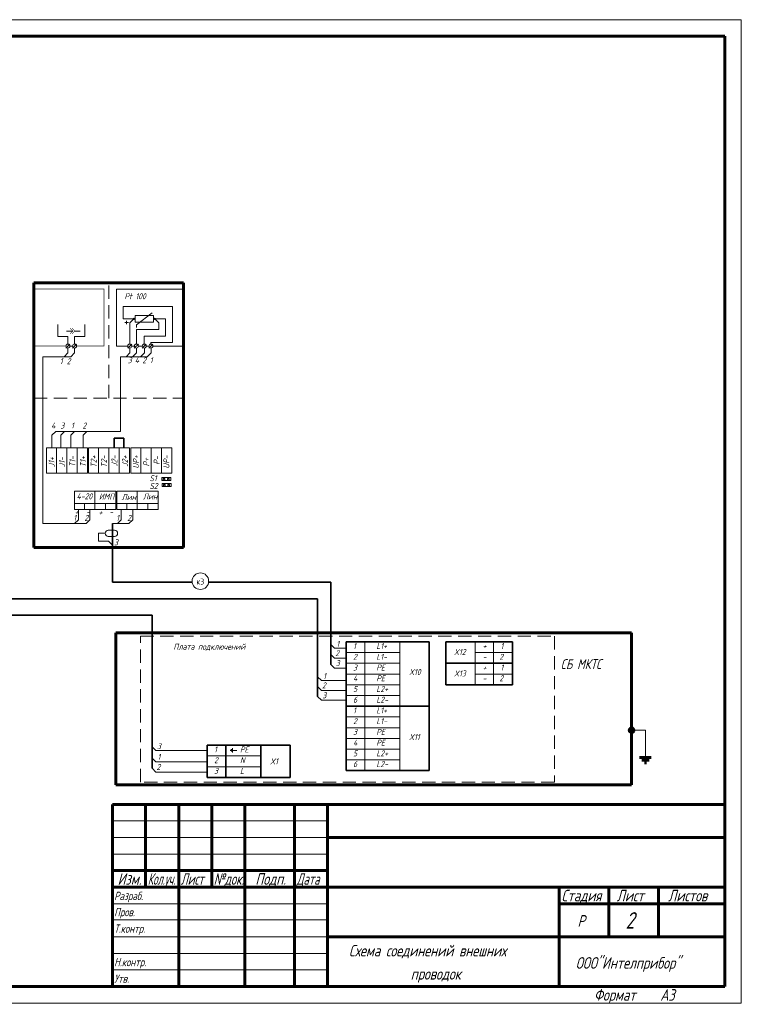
# Model space of a CAD drawing. Header units: millimetres. Extents: x 0 to 840, y 0 to 297.
# Tile 3 of 3: x 622 to 840, y 0 to 297. Entities that reach past the tile are written whole.
import ezdxf

# ---------------------------------------------------------------- set-up
doc = ezdxf.new("R2010")
doc.units = ezdxf.units.MM
for name, pattern in [('K5LT32768', [0]), ('K5LT32769', [0]), ('K5LT32770', [6, 4, -2]), ('K5LT_BASIC', [0]), ('K5LT_DASHED', [6, 4, -2]), ('K5LT_THIN', [0])]:
    doc.linetypes.add(name, pattern=pattern)
doc.layers.add('FOR', color=7, linetype='Continuous', true_color=0xffffff)
doc.layers.add('Системный слой', color=7, linetype='Continuous')
doc.styles.add('KTEXTSTYLE', font='gost_au.shx', dxfattribs={"width": 0.96, "height": 5})

# ---------------------------------------------------------------- blocks, each defined once
blk = doc.blocks.new('U19')
at = {"layer": 'Системный слой', "true_color": 0xffffff}
h = blk.add_hatch(color=7, dxfattribs=at)
h.paths.add_polyline_path([(807.34, 82.89), (806.34, 81.9), (806.84, 81.7), (807.34, 81.9), (807.54, 82.4)])
h.paths.add_polyline_path([(806.34, 81.9), (807.34, 82.89), (806.84, 83.1), (806.34, 82.89), (806.14, 82.4)])
at = {"layer": 'Системный слой', "color": 5, "linetype": 'K5LT_BASIC', "lineweight": 60, "true_color": 0x0000ff}
for p, q in [((806.14, 81.7), (807.54, 83.1)), ((809.27, 74.21), (812.78, 74.21)), ((809.92, 73.39), (812.13, 73.39)), ((810.71, 72.6), (811.34, 72.6))]:
    blk.add_line(p, q, dxfattribs=at)
at = {"layer": 'Системный слой', "color": 7, "linetype": 'K5LT_THIN', "lineweight": 18}
for p in [(807.54, 82.4), (811.02, 74.71)]:
    blk.add_line(p, (811.02, 82.4), dxfattribs=at)
at = {"layer": 'Системный слой', "color": 5, "linetype": 'K5LT_BASIC', "lineweight": 60, "true_color": 0x0000ff}
blk.add_circle((806.84, 82.4), 0.701, dxfattribs=at)
blk = doc.blocks.new('U32')
at = {"layer": 'Системный слой', "color": 7, "linetype": 'K5LT_THIN', "lineweight": 18}
for p, q in [((648.73, 142.83), (650.62, 142.83)), ((648.73, 140.96), (650.62, 140.96))]:
    blk.add_line(p, q, dxfattribs=at)
for centre, start, end in [((648.73, 141.89), 90, 270), ((650.62, 141.89), 270, 90)]:
    blk.add_arc(centre, 0.934, start, end, dxfattribs=at)
blk = doc.blocks.new('U33')
at = {"layer": 'Системный слой', "color": 7, "linetype": 'K5LT_THIN', "lineweight": 18}
for p, q in [((638, 202.98), (636.12, 202.98)), ((640.2, 202.98), (638.6, 202.98))]:
    blk.add_line(p, q, dxfattribs=at)
at = {"layer": 'Системный слой', "color": 7, "linetype": 'K5LT_THIN', "const_width": 0.18}
for points in [[(637.15, 202.13), (638, 202.98), (637.15, 203.83)], [(637.75, 202.13), (638.6, 202.98), (637.75, 203.83)]]:
    blk.add_lwpolyline(points, dxfattribs=at)

msp = doc.modelspace()

# ---------------------------------------------------------------- linework, layer by layer
at = {"color": 7, "linetype": 'K5LT_THIN', "lineweight": 18}
for p, q in [((420, 297), (840, 297)), ((650, 55), (715, 55)), ((650, 50), (715, 50)), ((650, 45), (715, 45)), ((650, 30), (715, 30)), ((650, 25.18), (715, 25.18)), ((650, 20), (715, 20)), ((650, 15), (715, 15)), ((650, 10), (715, 10)), ((840, 0), (420, 0))]:
    msp.add_line(p, q, dxfattribs=at)
at = {"color": 5, "linetype": 'K5LT_BASIC', "lineweight": 60, "true_color": 0x0000ff}
for p, q in [((440, 292), (835, 292)), ((835, 292), (835, 5)), ((650, 60), (835, 60)), ((650, 5), (650, 60)), ((660, 55), (660, 60)), ((670, 5), (670, 60)), ((680, 55), (680, 60)), ((690, 5), (690, 60)), ((705, 5), (705, 60)), ((715, 5), (715, 60)), ((660, 50), (660, 55)), ((680, 50), (680, 55)), ((660, 45), (660, 50)), ((680, 45), (680, 50)), ((715, 50), (785, 50)), ((785, 50), (835, 50)), ((660, 40), (660, 45)), ((680, 40), (680, 45)), ((650, 40), (670, 40)), ((660, 35), (660, 40)), ((670, 40), (690, 40)), ((680, 35), (680, 40)), ((690, 40), (705, 40)), ((705, 40), (715, 40)), ((650, 35), (670, 35)), ((670, 35), (690, 35)), ((690, 35), (705, 35)), ((705, 35), (715, 35)), ((715, 35), (785, 35)), ((785, 35), (835, 35)), ((785, 20), (785, 35)), ((800, 20), (800, 35)), ((815, 20), (815, 35)), ((785, 30), (800, 30)), ((800, 30), (815, 30)), ((815, 30), (835, 30)), ((715, 20), (785, 20)), ((785, 5), (785, 20)), ((785, 20), (835, 20)), ((835, 5), (440, 5))]:
    msp.add_line(p, q, dxfattribs=at)
at = {"layer": 'FOR', "color": 7, "linetype": 'K5LT_THIN', "lineweight": 18}
msp.add_line((840, 0), (840, 297), dxfattribs=at)
at = {"layer": 'Системный слой', "color": 5, "linetype": 'K5LT_BASIC', "lineweight": 60, "true_color": 0x0000ff}
for p, q in [((626.26, 217.55), (671.48, 217.55)), ((626.26, 137.56), (626.26, 217.55)), ((671.48, 217.55), (671.48, 137.56)), ((671.48, 198.44), (671.48, 215.66)), ((671.48, 137.56), (626.26, 137.56)), ((651.01, 111.84), (651.01, 65.88)), ((806.84, 111.84), (651.01, 111.84)), ((806.84, 65.88), (806.84, 111.84)), ((651.01, 65.88), (806.84, 65.88))]:
    msp.add_line(p, q, dxfattribs=at)
at = {"layer": 'Системный слой', "color": 7, "linetype": 'K5LT_DASHED', "lineweight": 18}
for p, q in [((648.87, 182.74), (648.87, 217.55)), ((626.26, 182.74), (671.48, 182.74))]:
    msp.add_line(p, q, dxfattribs=at)
at = {"layer": 'Системный слой', "color": 7, "linetype": 'K5LT_THIN', "lineweight": 18}
for p, q in [((651.18, 215.66), (651.18, 198.44)), ((671.48, 215.66), (651.18, 215.66)), ((653.18, 206.63), (653.18, 210.36)), ((653.18, 210.36), (668.15, 210.36)), ((657.2, 204.83), (662.01, 208.44)), ((668.15, 210.36), (668.15, 199.54)), ((656.8, 206.63), (653.18, 206.63)), ((653.71, 205.54), (654.78, 205.54)), ((654.25, 205), (654.25, 206.08)), ((656.39, 206.63), (655.19, 205.43)), ((655.19, 205.43), (655.19, 199.04)), ((656.8, 207.64), (662.41, 207.64)), ((656.8, 205.63), (656.8, 207.64)), ((662.41, 205.63), (656.8, 205.63)), ((662.41, 207.64), (662.41, 205.63)), ((662.41, 206.63), (666.03, 206.63)), ((662.81, 206.63), (664.02, 205.43)), ((664.02, 205.43), (664.02, 203.42)), ((666.03, 206.63), (666.03, 201.42)), ((633.45, 204.95), (633.45, 201.35)), ((641.59, 204.95), (641.59, 201.35)), ((657.2, 204.83), (657.2, 204.04)), ((664.02, 203.42), (657.2, 203.42)), ((657.2, 203.42), (657.2, 199.02)), ((636.51, 201.35), (633.45, 201.35)), ((636.51, 201.35), (636.51, 199.04)), ((638.53, 201.35), (638.53, 199.04)), ((638.53, 201.35), (641.59, 201.35)), ((666.03, 201.42), (659.6, 201.42)), ((659.6, 201.42), (659.6, 199.02)), ((661.61, 199.54), (661.61, 199.01)), ((668.15, 199.54), (661.61, 199.54)), ((636.53, 196.34), (635.38, 195.19)), ((635.91, 197.82), (637.11, 199.02)), ((636.53, 197.82), (636.53, 196.34)), ((637.11, 198.44), (637.92, 198.44)), ((638.53, 196.34), (637.38, 195.19)), ((637.92, 197.84), (639.13, 199.04)), ((638.53, 197.84), (638.53, 196.34)), ((651.18, 198.44), (654.61, 198.44)), ((655.27, 196.37), (654.09, 195.19)), ((654.61, 197.84), (655.81, 199.04)), ((655.27, 197.84), (655.27, 196.37)), ((655.81, 198.44), (656.59, 198.44)), ((657.25, 196.35), (656.07, 195.17)), ((656.59, 197.82), (657.8, 199.02)), ((657.25, 197.82), (657.25, 196.35)), ((657.8, 198.44), (658.98, 198.44)), ((659.63, 196.34), (658.46, 195.17)), ((658.98, 197.81), (660.18, 199.02)), ((659.63, 197.82), (659.63, 196.34)), ((660.18, 198.44), (660.98, 198.44)), ((661.67, 196.34), (660.49, 195.16)), ((660.97, 197.81), (662.18, 199.01)), ((661.67, 197.81), (661.67, 196.34)), ((662.18, 198.44), (671.48, 198.44)), ((637.38, 195.19), (628.91, 195.19)), ((628.91, 144.86), (628.91, 195.19)), ((652.45, 172.66), (652.45, 195.19)), ((660.52, 195.19), (652.45, 195.19)), ((631.69, 171.52), (632.83, 172.66)), ((652.45, 172.66), (632.83, 172.66)), ((634.37, 171.52), (635.51, 172.66)), ((637.41, 171.52), (638.55, 172.66)), ((641.14, 171.52), (642.28, 172.66)), ((631.69, 167.73), (631.69, 171.52)), ((634.37, 167.73), (634.37, 171.52)), ((637.41, 167.73), (637.41, 171.52)), ((641.14, 167.73), (641.14, 171.52)), ((664.87, 157.78), (664.87, 158.75)), ((664.87, 158.75), (667.64, 158.75)), ((667.64, 157.78), (664.87, 157.78)), ((665.33, 158.47), (665.33, 158)), ((665.79, 158.47), (665.33, 158.47)), ((665.33, 158), (665.79, 158)), ((665.79, 158), (665.79, 158.47)), ((666.65, 158.47), (666.65, 158)), ((667.11, 158.47), (666.65, 158.47)), ((666.65, 158), (667.11, 158)), ((667.11, 158), (667.11, 158.47)), ((667.64, 158.75), (667.64, 157.78)), ((664.97, 155.97), (664.97, 156.95)), ((664.97, 156.95), (667.74, 156.95)), ((667.74, 155.97), (664.97, 155.97)), ((665.9, 156.66), (665.43, 156.66)), ((665.43, 156.66), (665.43, 156.2)), ((665.43, 156.2), (665.9, 156.2)), ((665.9, 156.2), (665.9, 156.66)), ((667.22, 156.66), (666.75, 156.66)), ((666.75, 156.66), (666.75, 156.2)), ((666.75, 156.2), (667.22, 156.2)), ((667.22, 156.2), (667.22, 156.66)), ((667.74, 156.95), (667.74, 155.97)), ((639.69, 149.06), (639.69, 146)), ((643.14, 149.06), (643.14, 146)), ((652.64, 149.06), (652.64, 146)), ((656.1, 149.06), (656.1, 146)), ((639.69, 146), (638.54, 144.86)), ((643.14, 146), (642, 144.86)), ((652.64, 146), (651.5, 144.86)), ((656.1, 146), (654.95, 144.86)), ((642, 144.86), (628.91, 144.86)), ((642, 144.86), (637, 144.86)), ((654.95, 144.86), (649.95, 144.86)), ((647.79, 141.89), (645.73, 141.89)), ((645.73, 141.89), (645.73, 139.49)), ((648.81, 139.49), (645.73, 139.49)), ((648.81, 139.49), (649.95, 138.35)), ((715.98, 108.3), (717.12, 107.16)), ((720.6, 107.16), (717.12, 107.16)), ((715.98, 105.3), (717.12, 104.16)), ((720.6, 104.16), (717.12, 104.16)), ((715.98, 102.3), (717.12, 101.16)), ((720.6, 101.16), (717.12, 101.16)), ((711.98, 98.58), (713.12, 97.44)), ((711.98, 95.58), (713.12, 94.44)), ((720.6, 97.44), (713.12, 97.44)), ((711.98, 92.58), (713.12, 91.44)), ((720.6, 94.44), (713.12, 94.44)), ((720.6, 91.44), (713.12, 91.44)), ((661.98, 77.4), (663.12, 76.26)), ((678.6, 76.26), (663.12, 76.26)), ((685.68, 76.33), (685.68, 76.44)), ((685.68, 76.33), (685.68, 76.21)), ((685.94, 76.33), (685.94, 76.66)), ((685.94, 76.33), (685.94, 76)), ((686.23, 76.33), (686.23, 76.99)), ((686.23, 76.33), (686.23, 75.67)), ((687.56, 76.33), (686.23, 76.33)), ((661.98, 74), (663.12, 72.86)), ((678.6, 72.86), (663.12, 72.86)), ((661.98, 70.94), (663.12, 69.79)), ((678.6, 69.79), (663.12, 69.79))]:
    msp.add_line(p, q, dxfattribs=at)
at = {"layer": 'Системный слой', "color": 7, "linetype": 'K5LT32768', "lineweight": 35}
for p, q in [((650.45, 167.73), (650.45, 170.62)), ((650.45, 170.62), (653.41, 170.62)), ((653.41, 170.62), (653.41, 167.73)), ((649.95, 144.86), (649.95, 127.14)), ((649.95, 127.14), (674.06, 127.14)), ((679.03, 127.14), (715.98, 127.14)), ((715.98, 127.14), (715.98, 102.3)), ((537.75, 122.14), (711.98, 122.14)), ((711.98, 122.14), (711.98, 92.58)), ((545.01, 117.14), (661.98, 117.14)), ((661.98, 117.14), (661.98, 70.94)), ((745.71, 109.1), (720.6, 109.1)), ((720.6, 70.22), (720.6, 109.1)), ((745.71, 70.22), (745.71, 109.1)), ((750.71, 109.1), (770.82, 109.1)), ((750.71, 96.14), (750.71, 109.1)), ((770.82, 96.14), (770.82, 109.1)), ((750.71, 102.62), (770.82, 102.62)), ((750.71, 96.14), (770.82, 96.14)), ((720.6, 89.66), (745.71, 89.66)), ((678.6, 68.16), (678.6, 77.88)), ((678.6, 77.88), (703.71, 77.88)), ((684.27, 77.88), (684.27, 68.16)), ((694.8, 77.88), (694.8, 68.16)), ((703.71, 68.16), (703.71, 77.88)), ((745.71, 70.22), (720.6, 70.22)), ((703.71, 68.16), (678.6, 68.16))]:
    msp.add_line(p, q, dxfattribs=at)
at = {"layer": 'Системный слой', "color": 18, "linetype": 'K5LT32769', "lineweight": 15, "true_color": 0x010101}
for p, q in [((630.06, 167.73), (642.43, 167.73)), ((630.06, 167.71), (630.06, 160.05)), ((633.04, 167.73), (633.04, 160.03)), ((636.16, 167.73), (636.16, 160.03)), ((639.29, 167.73), (639.29, 160.03)), ((642.43, 167.73), (642.43, 160.03)), ((642.77, 167.73), (655.14, 167.73)), ((642.77, 167.71), (642.77, 160.05)), ((645.75, 167.73), (645.75, 160.03)), ((648.87, 167.73), (648.87, 160.03)), ((652.01, 167.73), (652.01, 160.03)), ((655.14, 167.73), (655.14, 160.03)), ((655.54, 167.72), (667.9, 167.72)), ((655.54, 167.7), (655.54, 160.04)), ((658.52, 167.72), (658.52, 160.02)), ((661.63, 167.72), (661.63, 160.02)), ((664.77, 167.72), (664.77, 160.02)), ((667.9, 167.72), (667.9, 160.02)), ((630.06, 160.03), (642.43, 160.03)), ((642.77, 160.03), (655.14, 160.03)), ((655.54, 160.02), (667.9, 160.02)), ((638.54, 149.06), (638.54, 154.61)), ((638.54, 154.61), (651.04, 154.61)), ((644.66, 154.61), (644.66, 149.06)), ((651.04, 154.61), (651.04, 149.06)), ((651.32, 154.61), (663.83, 154.61)), ((651.32, 149.06), (651.32, 154.61)), ((657.45, 154.61), (657.45, 149.06)), ((663.83, 154.61), (663.83, 149.06)), ((651.04, 150.93), (638.54, 150.93)), ((651.04, 149.06), (638.54, 149.06)), ((641.58, 150.93), (641.58, 149.06)), ((647.86, 150.93), (647.86, 149.05)), ((663.83, 150.93), (651.32, 150.93)), ((663.83, 149.06), (651.32, 149.06)), ((654.37, 150.93), (654.37, 149.06)), ((660.65, 150.93), (660.65, 149.05)), ((726.27, 109.1), (726.27, 70.22)), ((736.8, 109.1), (736.8, 99.38)), ((770.82, 109.1), (759.62, 109.1)), ((759.62, 109.1), (759.62, 102.62)), ((765.15, 109.1), (765.15, 96.14)), ((736.8, 105.86), (720.6, 105.86)), ((759.62, 105.86), (770.82, 105.86)), ((736.8, 102.62), (720.6, 102.62)), ((750.71, 102.62), (770.82, 102.62)), ((770.82, 102.62), (759.62, 102.62)), ((759.62, 102.62), (759.62, 96.14)), ((720.6, 99.38), (736.8, 99.38)), ((736.8, 99.38), (720.6, 99.38)), ((736.8, 99.38), (736.8, 89.66)), ((759.62, 99.38), (770.82, 99.38)), ((736.8, 96.14), (720.6, 96.14)), ((736.8, 92.9), (720.6, 92.9)), ((736.8, 89.66), (720.6, 89.66)), ((736.8, 89.66), (736.8, 79.94)), ((736.8, 86.42), (720.6, 86.42)), ((736.8, 83.18), (720.6, 83.18)), ((736.8, 79.94), (720.6, 79.94)), ((736.8, 79.94), (736.8, 70.22)), ((694.8, 74.64), (678.6, 74.64)), ((736.8, 76.7), (720.6, 76.7)), ((694.8, 71.4), (678.6, 71.4)), ((736.8, 73.46), (720.6, 73.46))]:
    msp.add_line(p, q, dxfattribs=at)
at = {"layer": 'Системный слой', "color": 5, "linetype": 'K5LT32770', "lineweight": 15, "true_color": 0x0000ff}
for p, q in [((658.44, 110.77), (783.55, 110.77)), ((658.44, 66.77), (658.44, 110.77)), ((783.55, 110.77), (783.55, 66.77)), ((783.55, 66.77), (658.44, 66.77))]:
    msp.add_line(p, q, dxfattribs=at)
at = {"layer": 'Системный слой', "color": 7, "linetype": 'K5LT_THIN', "const_width": 0.18}
for points in [[(635.91, 198.44), (626.26, 198.44), (626.26, 215.66), (647.4, 215.66), (647.4, 198.44), (639.13, 198.44)], [(637.92, 198.44), (637.11, 198.44)], [(637.92, 198.44), (637.11, 198.44)], [(647.4, 198.44), (639.13, 198.44)]]:
    msp.add_lwpolyline(points, dxfattribs=at)
at = {"layer": 'Системный слой', "color": 7, "linetype": 'K5LT_THIN', "lineweight": 18}
for centre, radius in [((656.39, 206.63), 0.201), ((662.81, 206.63), 0.201), ((636.51, 198.42), 0.602), ((638.53, 198.44), 0.602), ((655.21, 198.44), 0.602), ((657.2, 198.42), 0.602), ((659.58, 198.42), 0.602), ((661.58, 198.41), 0.602)]:
    msp.add_circle(centre, radius, dxfattribs=at)
msp.add_arc((676.55, 127.42), 2.5, 0, 360, dxfattribs=at)

# ---------------------------------------------------------------- block references
at = {"layer": 'Системный слой'}
for name in ['U33', 'U32', 'U19']:
    msp.add_blockref(name, (0, 0), dxfattribs=at)

# ---------------------------------------------------------------- texts
at = {"color": 7, "char_height": 2.5, "attachment_point": 1, "style": 'KTEXTSTYLE'}
for s, insert in [('\\H3.5;\\W0.965;\\Q15;\\Q15;Изм.', (651.53, 39.23)), ('\\H3.5;\\W0.965;\\Q15;\\Q15;\\W0.735;Кол.уч.', (660.65, 39.23)), ('\\H3.5;\\W0.965;\\Q15;\\Q15;\\W0.816;Лист', (670.6, 39.23)), ('\\H3.5;\\W0.965;\\Q15;\\Q15;\\W0.859;№док.', (680.57, 39.23)), ('\\H3.5;\\W0.965;\\Q15;\\Q15;Подп.', (693.15, 39.23)), ('\\H3.5;\\W0.965;\\Q15;\\Q15;\\W0.816;Дата', (705.6, 39.23)), ('\\H3.5;\\W0.965;\\Q15;\\Q15;\\H2.50;Разраб.', (650.5, 33.63)), ('\\H3.5;\\W0.965;\\Q15;\\Q15;Стадия', (785.66, 34.23)), ('\\H3.5;\\W0.965;\\Q15;\\Q15;Лист', (802.33, 34.23)), ('\\H3.5;\\W0.965;\\Q15;\\Q15;Листов', (817.88, 34.23)), ('\\H3.5;\\W0.965;\\Q15;\\Q15;\\H2.50;Пров.', (650.5, 28.73)), ('\\H3.5;\\W0.965;\\Q15;\\Q15;\\H5.00;2', (805, 27.47)), ('\\H3.5;\\W0.965;\\Q15;\\Q15;Р', (790.52, 26.58)), ('\\H3.5;\\W0.965;\\Q15;\\Q15;\\H2.50;Т.контр.', (650.5, 23.73)), ('\\H3.5;\\W0.965;\\Q15;\\Q15;Схема соединений внешних', (721.44, 17.58)), ('\\H3.5;\\W0.965;\\Q15;\\Q15;\\H2.50;Н.контр.', (650.5, 13.63)), ('\\H3.5;\\W0.965;\\Q15;\\Q15;ООО"Интелприбор"', (789.96, 13.88)), ('\\H3.5;\\W0.965;\\Q15;\\Q15;проводок', (740.1, 10.58)), ('\\H3.5;\\W0.965;\\Q15;\\Q15;\\H2.50;Утв.', (650.5, 8.63)), ('\\H3.5;\\W0.965;\\Q15;\\Q15;Формат', (795.5, 4.23)), ('\\H3.5;\\W0.965;\\Q15;\\Q15;A3', (815.5, 4.23))]:
    msp.add_mtext(s, dxfattribs=dict(at, insert=insert))
at = {"layer": 'Системный слой', "color": 7, "char_height": 2.5, "attachment_point": 1, "style": 'KTEXTSTYLE'}
for s, insert in [('\\H3.5;\\W0.965;\\Q15;\\Q15;\\H1.80;Pt 100', (653.6, 214.38)), ('\\H3.5;\\W0.965;\\Q15;\\Q15;\\H1.80;1', (634.08, 194.79)), ('\\H3.5;\\W0.965;\\Q15;\\Q15;\\H1.80;2', (636.16, 194.76)), ('\\H3.5;\\W0.965;\\Q15;\\Q15;\\H1.80;3', (654.58, 195.06)), ('\\H3.5;\\W0.965;\\Q15;\\Q15;\\H1.80;4', (656.73, 195.06)), ('\\H3.5;\\W0.965;\\Q15;\\Q15;\\H1.80;2', (659.01, 195.06)), ('\\H3.5;\\W0.965;\\Q15;\\Q15;\\H1.80;1', (661.27, 195.06)), ('\\H3.5;\\W0.965;\\Q15;\\Q15;\\H1.80;4', (631.46, 175.32)), ('\\H3.5;\\W0.965;\\Q15;\\Q15;\\H1.80;3', (634.26, 175.32)), ('\\H3.5;\\W0.965;\\Q15;\\Q15;\\H1.80;1', (637.46, 175.32)), ('\\H3.5;\\W0.965;\\Q15;\\Q15;\\H1.80;2', (640.93, 175.32)), ('\\H3.5;\\W0.965;\\Q15;\\Q15;\\H1.80;S1', (661.17, 159.41)), ('\\H3.5;\\W0.965;\\Q15;\\Q15;\\H1.80;S2', (661.16, 157.07)), ('\\H3.5;\\W0.965;\\Q15;\\Q15;\\H1.80;4-20', (639.15, 153.96)), ('\\H3.5;\\W0.965;\\Q15;\\Q15;\\H1.80;ИМП', (645.89, 153.87)), ('\\H3.5;\\W0.965;\\Q15;\\Q15;\\H1.80;Лин', (652.75, 153.72)), ('\\H3.5;\\W0.965;\\Q15;\\Q15;\\H1.80;Лин', (659.2, 153.9)), ('\\H3.5;\\W0.965;\\Q15;\\Q15;\\H1.80;+', (638.54, 149.24)), ('\\H3.5;\\W0.965;\\Q15;\\Q15;\\H1.80;+', (645.76, 149.12)), ('\\H3.5;\\W0.965;\\Q15;\\Q15;\\H1.80;1', (638.16, 147.45)), ('\\H3.5;\\W0.965;\\Q15;\\Q15;\\H1.80;2', (641.49, 147.43)), ('\\H3.5;\\W0.965;\\Q15;\\Q15;\\H1.80;-', (642.03, 149.18)), ('\\H3.5;\\W0.965;\\Q15;\\Q15;\\H1.80;-', (649.06, 149.23)), ('\\H3.5;\\W0.965;\\Q15;\\Q15;\\H1.80;1', (651.12, 147.45)), ('\\H3.5;\\W0.965;\\Q15;\\Q15;\\H1.80;2', (654.45, 147.43)), ('\\H3.5;\\W0.965;\\Q15;\\Q15;\\H1.80;3', (650.46, 140.04)), ('\\H3.5;\\W0.965;\\Q15;\\Q0;\\H1.80;к3', (675.35, 128.21)), ('\\H3.5;\\W0.965;\\Q15;\\Q15;\\H1.80;Плата подключений', (668.4, 108.54)), ('\\H3.5;\\W0.965;\\Q15;\\Q15;\\H1.80;1', (717.64, 109.39)), ('\\H3.5;\\W0.965;\\Q15;\\Q15;\\H1.80;1', (722.69, 108.72)), ('\\H3.5;\\W0.965;\\Q15;\\Q15;\\H1.80;L1+', (729.71, 108.72)), ('\\H3.5;\\W0.965;\\Q15;\\Q15;\\H1.80;+', (761.82, 108.72)), ('\\H3.5;\\W0.965;\\Q15;\\Q15;\\H1.80;1', (767.23, 108.72)), ('\\H3.5;\\W0.965;\\Q15;\\Q15;\\H1.80;2', (717.3, 106.58)), ('\\H3.5;\\W0.965;\\Q15;\\Q15;\\H1.80;2', (722.69, 105.48)), ('\\H3.5;\\W0.965;\\Q15;\\Q15;\\H1.80;L1-', (729.71, 105.48)), ('\\H3.5;\\W0.965;\\Q15;\\Q15;\\H1.80;X12', (753.17, 106.93)), ('\\H3.5;\\W0.965;\\Q15;\\Q15;\\H1.80;-', (761.82, 105.48)), ('\\H3.5;\\W0.965;\\Q15;\\Q15;\\H1.80;2', (766.89, 105.48)), ('\\H3.5;\\W0.965;\\Q15;\\Q15;\\H1.80;3', (717.42, 103.58)), ('\\H3.5;\\W0.965;\\Q15;\\Q15;\\H1.80;3', (722.69, 102.24)), ('\\H3.5;\\W0.965;\\Q15;\\Q15;\\H1.80;PE', (729.71, 102.24)), ('\\H3.5;\\W0.965;\\Q15;\\Q15;\\H1.80;+', (761.82, 102.24)), ('\\H3.5;\\W0.965;\\Q15;\\Q15;\\H1.80;1', (767.23, 102.24)), ('\\H3.5;\\W0.965;\\Q15;\\Q15;\\H3.00;СБ МКТС', (785.43, 103.87)), ('\\H3.5;\\W0.965;\\Q15;\\Q15;\\H1.80;1', (713.64, 99.67)), ('\\H3.5;\\W0.965;\\Q15;\\Q15;\\H1.80;4', (722.69, 99)), ('\\H3.5;\\W0.965;\\Q15;\\Q15;\\H1.80;PE', (729.71, 99)), ('\\H3.5;\\W0.965;\\Q15;\\Q15;\\H1.80;X10', (739.59, 100.89)), ('\\H3.5;\\W0.965;\\Q15;\\Q15;\\H1.80;X13', (753.17, 100.45)), ('\\H3.5;\\W0.965;\\Q15;\\Q15;\\H1.80;2', (766.89, 99)), ('\\H3.5;\\W0.965;\\Q15;\\Q15;\\H1.80;2', (713.3, 96.86)), ('\\H3.5;\\W0.965;\\Q15;\\Q15;\\H1.80;5', (722.69, 95.76)), ('\\H3.5;\\W0.965;\\Q15;\\Q15;\\H1.80;L2+', (729.71, 95.76)), ('\\H3.5;\\W0.965;\\Q15;\\Q15;\\H1.80;-', (761.82, 99)), ('\\H3.5;\\W0.965;\\Q15;\\Q15;\\H1.80;3', (713.42, 93.86)), ('\\H3.5;\\W0.965;\\Q15;\\Q15;\\H1.80;6', (722.69, 92.52)), ('\\H3.5;\\W0.965;\\Q15;\\Q15;\\H1.80;L2-', (729.71, 92.52)), ('\\H3.5;\\W0.965;\\Q15;\\Q15;\\H1.80;1', (722.69, 89.28)), ('\\H3.5;\\W0.965;\\Q15;\\Q15;\\H1.80;L1+', (729.71, 89.28)), ('\\H3.5;\\W0.965;\\Q15;\\Q15;\\H1.80;2', (722.69, 86.04)), ('\\H3.5;\\W0.965;\\Q15;\\Q15;\\H1.80;L1-', (729.71, 86.04)), ('\\H3.5;\\W0.965;\\Q15;\\Q15;\\H1.80;3', (722.69, 82.8)), ('\\H3.5;\\W0.965;\\Q15;\\Q15;\\H1.80;PE', (729.71, 82.8)), ('\\H3.5;\\W0.965;\\Q15;\\Q15;\\H1.80;X11', (739.59, 81.24)), ('\\H3.5;\\W0.965;\\Q15;\\Q15;\\H1.80;3', (663.44, 78.49)), ('\\H3.5;\\W0.965;\\Q15;\\Q15;\\H1.80;1', (680.69, 77.5)), ('\\H3.5;\\W0.965;\\Q15;\\Q15;\\H1.80;PE', (688.52, 77.5)), ('\\H3.5;\\W0.965;\\Q15;\\Q15;\\H1.80;4', (722.69, 79.56)), ('\\H3.5;\\W0.965;\\Q15;\\Q15;\\H1.80;PE', (729.71, 79.56)), ('\\H3.5;\\W0.965;\\Q15;\\Q15;\\H1.80;1', (663.62, 75.28)), ('\\H3.5;\\W0.965;\\Q15;\\Q15;\\H1.80;5', (722.69, 76.32)), ('\\H3.5;\\W0.965;\\Q15;\\Q15;\\H1.80;L2+', (729.71, 76.32)), ('\\H3.5;\\W0.965;\\Q15;\\Q15;\\H1.80;2', (663.3, 72.21)), ('\\H3.5;\\W0.965;\\Q15;\\Q15;\\H1.80;2', (680.69, 74.26)), ('\\H3.5;\\W0.965;\\Q15;\\Q15;\\H1.80;N', (688.52, 74.26)), ('\\H3.5;\\W0.965;\\Q15;\\Q15;\\H1.80;X1', (697.59, 73.89)), ('\\H3.5;\\W0.965;\\Q15;\\Q15;\\H1.80;6', (722.69, 73.08)), ('\\H3.5;\\W0.965;\\Q15;\\Q15;\\H1.80;L2-', (729.71, 73.08)), ('\\H3.5;\\W0.965;\\Q15;\\Q15;\\H1.80;3', (680.69, 71.02)), ('\\H3.5;\\W0.965;\\Q15;\\Q15;\\H1.80;L', (688.52, 71.02))]:
    msp.add_mtext(s, dxfattribs=dict(at, insert=insert))
at = {"layer": 'Системный слой', "color": 7, "char_height": 2.5, "attachment_point": 1, "rotation": 90, "style": 'KTEXTSTYLE'}
for s, insert in [('\\H3.5;\\W0.965;\\Q15;\\Q15;\\H1.80;J1+', (630.69, 161.87)), ('\\H3.5;\\W0.965;\\Q15;\\Q15;\\H1.80;J1-', (633.82, 161.86)), ('\\H3.5;\\W0.965;\\Q15;\\Q15;\\H1.80;T1-', (636.96, 161.86)), ('\\H3.5;\\W0.965;\\Q15;\\Q15;\\H1.80;T1+', (640.16, 161.84)), ('\\H3.5;\\W0.965;\\Q15;\\Q15;\\H1.80;T2+', (643.41, 161.71)), ('\\H3.5;\\W0.965;\\Q15;\\Q15;\\H1.80;T2-', (646.53, 161.7)), ('\\H3.5;\\W0.965;\\Q15;\\Q15;\\H1.80;J2-', (649.67, 162.03)), ('\\H3.5;\\W0.965;\\Q15;\\Q15;\\H1.80;J2+', (652.87, 162)), ('\\H3.5;\\W0.965;\\Q15;\\Q15;\\H1.80;UP+', (656.17, 161.42)), ('\\H3.5;\\W0.965;\\Q15;\\Q15;\\H1.80;P+', (659.29, 162.08)), ('\\H3.5;\\W0.965;\\Q15;\\Q15;\\H1.80;P-', (662.43, 162.58)), ('\\H3.5;\\W0.965;\\Q15;\\Q15;\\H1.80;UP-', (665.39, 161.4))]:
    msp.add_mtext(s, dxfattribs=dict(at, insert=insert))

doc.saveas('drawing.dxf')
